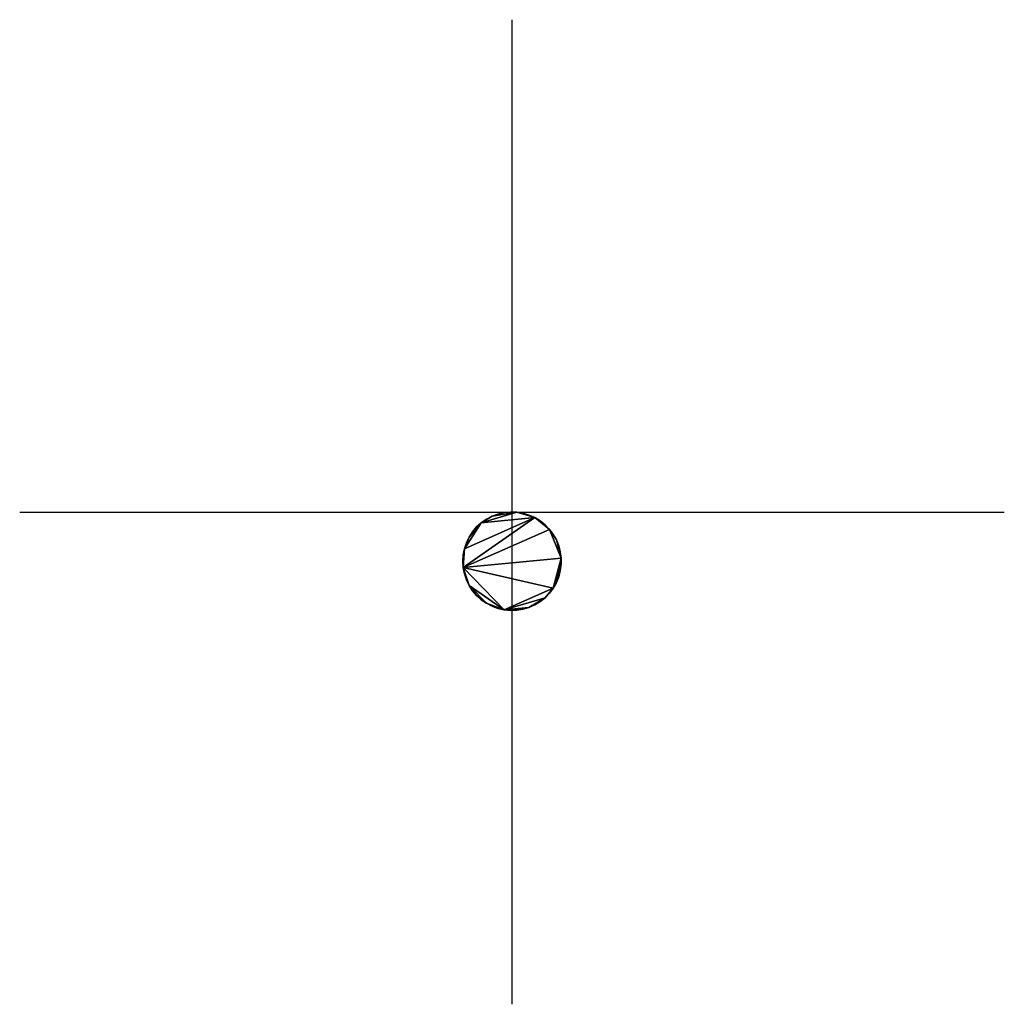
# Model space of a CAD drawing. Header units: metres. Extents: x 93583 to 94019, y 1247145 to 1247423.
# Tile 253 of 256: x 93799.3 to 93801.3, y 1247194.07 to 1247196.07. Entities that reach past the tile are written whole.
import ezdxf

# ---------------------------------------------------------------- set-up
doc = ezdxf.new("R2010")
doc.units = ezdxf.units.M
doc.header["$PDMODE"] = 2
doc.header["$PDSIZE"] = 1
doc.layers.add('Master', color=7, linetype='Continuous')

msp = doc.modelspace()

# ---------------------------------------------------------------- linework, layer by layer
at = {"layer": 'Master'}
msp.add_point((93800.2997, 1247195.0672, 47.06), dxfattribs=at)

# ---------------------------------------------------------------- meshes
mesh = msp.add_polyface(dxfattribs=at)
corners = [(93800.1997, 1247194.9672, 47.06), (93800.2005, 1247194.98, 47.06), (93800.2029, 1247194.9926, 47.06), (93800.207, 1247195.0047, 47.06), (93800.2125, 1247195.0163, 47.06), (93800.2195, 1247195.027, 47.06), (93800.2278, 1247195.0368, 47.06), (93800.2373, 1247195.0454, 47.06), (93800.2478, 1247195.0527, 47.06), (93800.2592, 1247195.0587, 47.06), (93800.2712, 1247195.0631, 47.06), (93800.2837, 1247195.0659, 47.06), (93800.2965, 1247195.0672, 47.06), (93800.3093, 1247195.0668, 47.06), (93800.3219, 1247195.0647, 47.06), (93800.3342, 1247195.0611, 47.06), (93800.3459, 1247195.0559, 47.06), (93800.3569, 1247195.0492, 47.06), (93800.3669, 1247195.0412, 47.06), (93800.3758, 1247195.032, 47.06), (93800.3835, 1247195.0218, 47.06), (93800.3898, 1247195.0106, 47.06), (93800.3946, 1247194.9987, 47.06), (93800.3978, 1247194.9863, 47.06), (93800.3995, 1247194.9736, 47.06), (93800.3995, 1247194.9608, 47.06), (93800.3978, 1247194.9481, 47.06), (93800.3946, 1247194.9357, 47.06), (93800.3898, 1247194.9238, 47.06), (93800.3835, 1247194.9127, 47.06), (93800.3758, 1247194.9024, 47.06), (93800.3669, 1247194.8932, 47.06), (93800.3569, 1247194.8852, 47.06), (93800.3459, 1247194.8786, 47.06), (93800.3342, 1247194.8734, 47.06), (93800.3219, 1247194.8697, 47.06), (93800.3093, 1247194.8677, 47.06), (93800.2965, 1247194.8673, 47.06), (93800.2837, 1247194.8685, 47.06), (93800.2712, 1247194.8713, 47.06), (93800.2592, 1247194.8758, 47.06), (93800.2478, 1247194.8817, 47.06), (93800.2373, 1247194.889, 47.06), (93800.2278, 1247194.8976, 47.06), (93800.2195, 1247194.9074, 47.06), (93800.2125, 1247194.9181, 47.06), (93800.207, 1247194.9297, 47.06), (93800.2029, 1247194.9418, 47.06), (93800.2005, 1247194.9544, 47.06), (93800.1997, 1247194.9672, 47.06), (93800.1997, 1247194.9672, 40.6561), (93800.2005, 1247194.98, 40.6561), (93800.2029, 1247194.9926, 40.6561), (93800.207, 1247195.0047, 40.6561), (93800.2125, 1247195.0163, 40.6561), (93800.2195, 1247195.027, 40.6561), (93800.2278, 1247195.0368, 40.6561), (93800.2373, 1247195.0454, 40.6561), (93800.2478, 1247195.0527, 40.6561), (93800.2592, 1247195.0587, 40.6561), (93800.2712, 1247195.0631, 40.6561), (93800.2837, 1247195.0659, 40.6561), (93800.2965, 1247195.0672, 40.6561), (93800.3093, 1247195.0668, 40.6561), (93800.3219, 1247195.0647, 40.6561), (93800.3342, 1247195.0611, 40.6561), (93800.3459, 1247195.0559, 40.6561), (93800.3569, 1247195.0492, 40.6561), (93800.3669, 1247195.0412, 40.6561), (93800.3758, 1247195.032, 40.6561), (93800.3835, 1247195.0218, 40.6561), (93800.3898, 1247195.0106, 40.6561), (93800.3946, 1247194.9987, 40.6561), (93800.3978, 1247194.9863, 40.6561), (93800.3995, 1247194.9736, 40.6561), (93800.3995, 1247194.9608, 40.6561), (93800.3978, 1247194.9481, 40.6561), (93800.3946, 1247194.9357, 40.6561), (93800.3898, 1247194.9238, 40.6561), (93800.3835, 1247194.9127, 40.6561), (93800.3758, 1247194.9024, 40.6561), (93800.3669, 1247194.8932, 40.6561), (93800.3569, 1247194.8852, 40.6561), (93800.3459, 1247194.8786, 40.6561), (93800.3342, 1247194.8734, 40.6561), (93800.3219, 1247194.8697, 40.6561), (93800.3093, 1247194.8677, 40.6561), (93800.2965, 1247194.8673, 40.6561), (93800.2837, 1247194.8685, 40.6561), (93800.2712, 1247194.8713, 40.6561), (93800.2592, 1247194.8758, 40.6561), (93800.2478, 1247194.8817, 40.6561), (93800.2373, 1247194.889, 40.6561), (93800.2278, 1247194.8976, 40.6561), (93800.2195, 1247194.9074, 40.6561), (93800.2125, 1247194.9181, 40.6561), (93800.207, 1247194.9297, 40.6561), (93800.2029, 1247194.9418, 40.6561), (93800.2005, 1247194.9544, 40.6561), (93800.1997, 1247194.9672, 40.6561)]
mesh.append_faces([[corners[k] for k in face] for face in [(0, 50, 51), (0, 51, 1), (1, 51, 52), (1, 52, 2), (2, 52, 53), (2, 53, 3), (3, 53, 54), (3, 54, 4), (4, 54, 55), (4, 55, 5), (5, 55, 56), (5, 56, 6), (6, 56, 57), (6, 57, 7), (7, 57, 58), (7, 58, 8), (8, 58, 59), (8, 59, 9), (9, 59, 60), (9, 60, 10), (10, 60, 61), (10, 61, 11), (11, 61, 62), (11, 62, 12), (12, 62, 63), (12, 63, 13), (13, 63, 64), (13, 64, 14), (14, 64, 65), (14, 65, 15), (15, 65, 66), (15, 66, 16), (16, 66, 67), (16, 67, 17), (17, 67, 68), (17, 68, 18), (18, 68, 69), (18, 69, 19), (19, 69, 70), (19, 70, 20), (20, 70, 71), (20, 71, 21), (21, 71, 72), (21, 72, 22), (22, 72, 73), (22, 73, 23), (23, 73, 74), (23, 74, 24), (24, 74, 75), (24, 75, 25), (25, 75, 76), (25, 76, 26), (26, 76, 77), (26, 77, 27), (27, 77, 78), (27, 78, 28), (28, 78, 79), (28, 79, 29), (29, 79, 80), (29, 80, 30), (30, 80, 81), (30, 81, 31), (31, 81, 82), (31, 82, 32), (32, 82, 83), (32, 83, 33), (33, 83, 84), (33, 84, 34), (34, 84, 85), (34, 85, 35), (35, 85, 86), (35, 86, 36), (36, 86, 87), (36, 87, 37), (37, 87, 88), (37, 88, 38), (38, 88, 89), (38, 89, 39), (39, 89, 90), (39, 90, 40), (40, 90, 91), (40, 91, 41), (41, 91, 92), (41, 92, 42), (42, 92, 93), (42, 93, 43), (43, 93, 94), (43, 94, 44), (44, 94, 95), (44, 95, 45), (45, 95, 96), (45, 96, 46), (46, 96, 97), (46, 97, 47), (47, 97, 98), (47, 98, 48), (48, 98, 99), (48, 99, 49), (26, 24, 25), (11, 9, 10), (27, 24, 26), (24, 22, 23), (28, 24, 27), (24, 21, 22), (29, 24, 28), (24, 19, 21), (21, 19, 20), (48, 24, 29), (24, 48, 19), (31, 29, 30), (19, 48, 16), (16, 18, 19), (18, 16, 17), (36, 34, 35), (33, 31, 32), (34, 31, 33), (34, 38, 31), (38, 34, 36), (31, 38, 29), (16, 14, 15), (48, 29, 38), (16, 13, 14), (38, 36, 37), (16, 7, 13), (13, 11, 12), (13, 9, 11), (13, 7, 9), (40, 38, 39), (16, 48, 2), (41, 38, 40), (9, 7, 8), (45, 38, 41), (43, 41, 42), (41, 43, 45), (4, 6, 7), (6, 4, 5), (45, 43, 44), (16, 2, 7), (48, 38, 45), (7, 2, 4), (4, 2, 3), (47, 45, 46), (48, 45, 47), (48, 1, 2), (48, 0, 1), (76, 74, 75), (61, 59, 60), (77, 74, 76), (74, 72, 73), (78, 74, 77), (74, 71, 72), (79, 74, 78), (74, 69, 71), (71, 69, 70), (98, 74, 79), (74, 98, 69), (81, 79, 80), (69, 98, 66), (66, 68, 69), (68, 66, 67), (86, 84, 85), (83, 81, 82), (84, 81, 83), (84, 88, 81), (88, 84, 86), (81, 88, 79), (66, 64, 65), (98, 79, 88), (66, 63, 64), (88, 86, 87), (66, 57, 63), (63, 61, 62), (63, 59, 61), (63, 57, 59), (90, 88, 89), (66, 98, 52), (91, 88, 90), (59, 57, 58), (95, 88, 91), (93, 91, 92), (91, 93, 95), (54, 56, 57), (56, 54, 55), (95, 93, 94), (66, 52, 57), (98, 88, 95), (57, 52, 54), (54, 52, 53), (97, 95, 96), (98, 95, 97), (98, 51, 52), (98, 50, 51)]])

doc.saveas('drawing.dxf')
